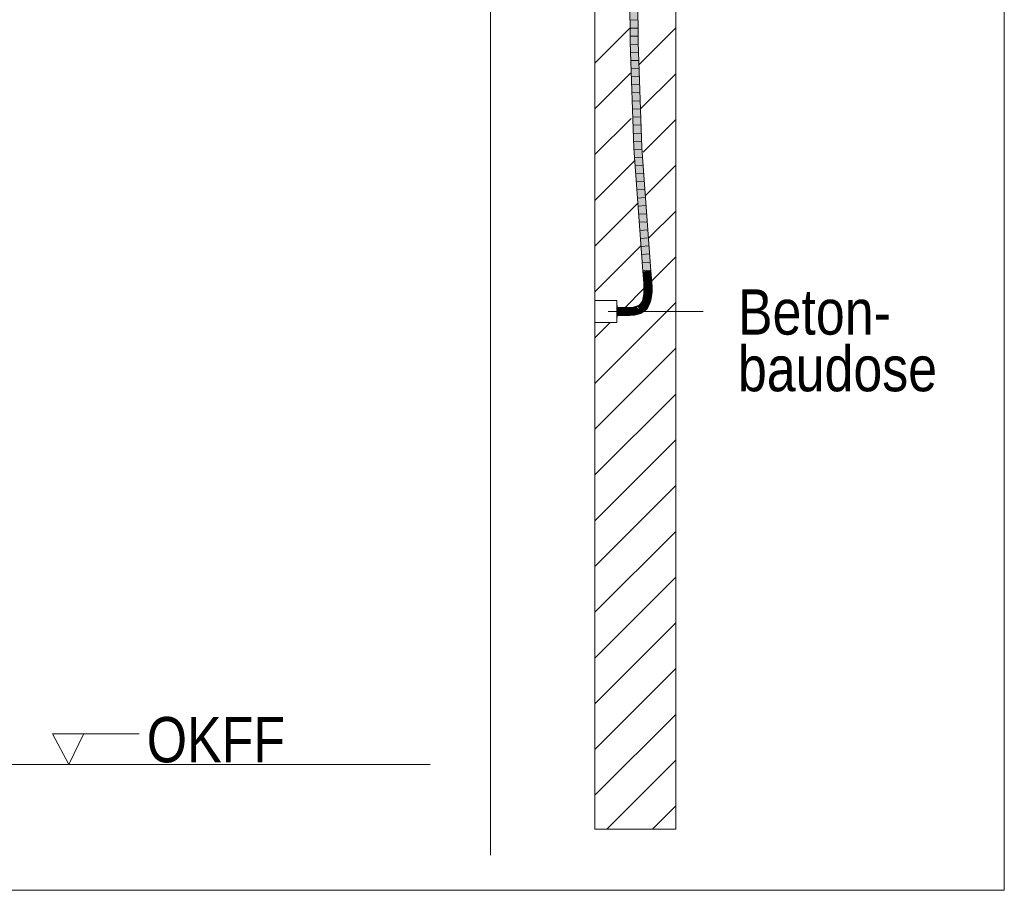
# Model space of a CAD drawing. Extents: x -620 to 300, y 62 to 1162.
# Tile 117 of 256: x 225 to 256, y 722 to 749. Entities that reach past the tile are written whole.
import ezdxf
from ezdxf.lldxf.tags import DXFTag

# ---------------------------------------------------------------- set-up
doc = ezdxf.new("R2010")
doc.units = 0
doc.layers.get('0').update_dxf_attribs({"lineweight": 13})
for name, color, linetype, lineweight, true_color in [('E_Betonbaudose', 1, 'Continuous', 13, 0xff0000), ('E_Detail_Beschriftung', 7, 'Continuous', 13, 0x009900), ('E_Detail_Wandschraffur', 7, 'Continuous', 5, 0xc0c0c0), ('E_Leerrohr 25-A06G955E8I', 7, 'Continuous', 9, 0xff8000), ('E_Leerrohr 25-Shading', 7, 'Continuous', 9, 0xff8000)]:
    doc.layers.add(name, color=color, linetype=linetype, lineweight=lineweight, true_color=true_color)
doc.layers.add('E_Detail_Linie_Text_Bem', color=7, linetype='Continuous', lineweight=13)
doc.styles.get("Standard").update_dxf_attribs({"font": 'ARIALN.TTF'})
tags = doc.linetypes.add('fein_strichliert', pattern=[4, 1, -2, 1]).pattern_tags.tags
tags[8:9] = [DXFTag(74, 4), DXFTag(75, 0), DXFTag(340, '0'), DXFTag(46, 0.0), DXFTag(50, 0.0), DXFTag(44, 0.0), DXFTag(45, 0.0)]
tags[6:7] = [DXFTag(74, 4), DXFTag(75, 0), DXFTag(340, '0'), DXFTag(46, 0.0), DXFTag(50, 0.0), DXFTag(44, 0.0), DXFTag(45, 0.0)]
tags[4:5] = [DXFTag(74, 4), DXFTag(75, 0), DXFTag(340, '0'), DXFTag(46, 0.0), DXFTag(50, 0.0), DXFTag(44, 0.0), DXFTag(45, 0.0)]
tags = doc.linetypes.add('fein_strichliert-A06G955H8I', pattern=[4, 1, -2, 1]).pattern_tags.tags
tags[8:9] = [DXFTag(74, 4), DXFTag(75, 0), DXFTag(340, '0'), DXFTag(46, 0.0), DXFTag(50, 0.0), DXFTag(44, 0.0), DXFTag(45, 0.0)]
tags[6:7] = [DXFTag(74, 4), DXFTag(75, 0), DXFTag(340, '0'), DXFTag(46, 0.0), DXFTag(50, 0.0), DXFTag(44, 0.0), DXFTag(45, 0.0)]
tags[4:5] = [DXFTag(74, 4), DXFTag(75, 0), DXFTag(340, '0'), DXFTag(46, 0.0), DXFTag(50, 0.0), DXFTag(44, 0.0), DXFTag(45, 0.0)]
tags = doc.linetypes.add('STRICHPUNKT2-A06G955F8I', pattern=[12.7, 6.35, -3.175, 0, -3.175]).pattern_tags.tags
tags[10:11] = [DXFTag(74, 4), DXFTag(75, 0), DXFTag(340, '0'), DXFTag(46, 0.0), DXFTag(50, 0.0), DXFTag(44, 0.0), DXFTag(45, 0.0)]
tags[8:9] = [DXFTag(74, 4), DXFTag(75, 0), DXFTag(340, '0'), DXFTag(46, 0.0), DXFTag(50, 0.0), DXFTag(44, 0.0), DXFTag(45, 0.0)]
tags[6:7] = [DXFTag(74, 4), DXFTag(75, 0), DXFTag(340, '0'), DXFTag(46, 0.0), DXFTag(50, 0.0), DXFTag(44, 0.0), DXFTag(45, 0.0)]
tags[4:5] = [DXFTag(74, 4), DXFTag(75, 0), DXFTag(340, '0'), DXFTag(46, 0.0), DXFTag(50, 0.0), DXFTag(44, 0.0), DXFTag(45, 0.0)]

# ---------------------------------------------------------------- blocks, each defined once
blk = doc.blocks.new('Shading-A06G94UZ8I', base_point=(176.137, 828.711))
at = {"layer": 'E_Leerrohr 25-Shading', "color": 43, "true_color": 0xd7ab7f}
for points in [[(244.178, 750.329), (244.184, 748.182), (244.213, 750.615), (244.221, 748.183)], [(244.391, 750.406), (244.398, 748.187), (244.429, 750.034), (244.434, 748.187)], [(244.3, 744.903), (244.337, 744.905), (244.184, 748.182), (244.221, 748.183)], [(244.513, 744.915), (244.55, 744.917), (244.398, 748.187), (244.434, 748.187)], [(244.581, 741.1), (244.617, 741.103), (244.3, 744.903), (244.337, 744.905)], [(244.794, 741.116), (244.83, 741.119), (244.513, 744.915), (244.55, 744.917)], [(244.602, 740.854), (244.639, 740.857), (244.581, 741.1), (244.617, 741.103)], [(244.815, 740.871), (244.852, 740.874), (244.794, 741.116), (244.83, 741.119)], [(244.61, 740.736), (244.647, 740.738), (244.602, 740.854), (244.639, 740.857)], [(244.646, 740.738), (244.61, 740.736), (244.649, 740.662), (244.613, 740.66)], [(244.65, 740.623), (244.651, 740.623), (244.646, 740.738), (244.647, 740.738)], [(244.823, 740.748), (244.86, 740.75), (244.815, 740.871), (244.852, 740.874)], [(244.823, 740.748), (244.826, 740.673), (244.86, 740.75), (244.863, 740.675)], [(244.64, 740.412), (244.61, 740.414), (244.63, 740.349), (244.603, 740.352)], [(244.646, 740.479), (244.614, 740.48), (244.64, 740.412), (244.61, 740.414)], [(244.613, 740.66), (244.615, 740.622), (244.649, 740.662), (244.65, 740.623)], [(244.649, 740.55), (244.615, 740.55), (244.646, 740.479), (244.614, 740.48)], [(244.65, 740.623), (244.615, 740.622), (244.649, 740.55), (244.615, 740.55)], [(244.642, 740.412), (244.64, 740.412), (244.632, 740.348), (244.63, 740.349)], [(244.642, 740.412), (244.632, 740.348), (244.645, 740.411), (244.636, 740.348)], [(244.645, 740.411), (244.636, 740.348), (244.646, 740.411), (244.639, 740.348)], [(244.639, 740.348), (244.639, 740.347), (244.646, 740.411)], [(244.648, 740.479), (244.646, 740.479), (244.642, 740.412), (244.64, 740.412)], [(244.648, 740.479), (244.642, 740.412), (244.65, 740.479), (244.645, 740.411)], [(244.651, 740.55), (244.649, 740.55), (244.648, 740.479), (244.646, 740.479)], [(244.648, 740.479), (244.65, 740.479), (244.651, 740.55), (244.652, 740.549)], [(244.651, 740.623), (244.65, 740.623), (244.651, 740.55), (244.649, 740.55)], [(244.822, 740.396), (244.859, 740.393), (244.827, 740.471), (244.864, 740.47)], [(244.826, 740.673), (244.828, 740.628), (244.863, 740.675), (244.865, 740.629)], [(244.827, 740.471), (244.864, 740.47), (244.829, 740.548), (244.865, 740.548)], [(244.829, 740.548), (244.865, 740.548), (244.828, 740.628), (244.865, 740.629)], [(244.534, 740.117), (244.527, 740.122), (244.507, 740.091), (244.505, 740.093)], [(244.536, 740.116), (244.534, 740.117), (244.509, 740.089), (244.507, 740.091)], [(244.536, 740.116), (244.509, 740.089), (244.541, 740.112), (244.514, 740.084)], [(244.541, 740.112), (244.514, 740.084), (244.546, 740.109), (244.518, 740.08)], [(244.546, 740.109), (244.518, 740.08), (244.549, 740.107), (244.521, 740.078)], [(244.549, 740.107), (244.521, 740.078), (244.551, 740.106), (244.523, 740.076)], [(244.559, 740.151), (244.548, 740.156), (244.534, 740.117), (244.527, 740.122)], [(244.561, 740.149), (244.559, 740.151), (244.536, 740.116), (244.534, 740.117)], [(244.561, 740.149), (244.536, 740.116), (244.567, 740.146), (244.541, 740.112)], [(244.567, 740.146), (244.541, 740.112), (244.571, 740.144), (244.546, 740.109)], [(244.571, 740.144), (244.546, 740.109), (244.574, 740.143), (244.549, 740.107)], [(244.581, 740.191), (244.566, 740.197), (244.559, 740.151), (244.548, 740.156)], [(244.574, 740.143), (244.549, 740.107), (244.576, 740.142), (244.551, 740.106)], [(244.576, 740.142), (244.551, 740.106), (244.578, 740.141), (244.553, 740.104)], [(244.578, 740.141), (244.553, 740.104), (244.579, 740.14), (244.555, 740.103)], [(244.579, 740.14), (244.555, 740.103), (244.58, 740.14), (244.557, 740.102)], [(244.557, 740.102), (244.558, 740.101), (244.58, 740.14)], [(244.584, 740.19), (244.581, 740.191), (244.561, 740.149), (244.559, 740.151)], [(244.584, 740.19), (244.561, 740.149), (244.589, 740.188), (244.567, 740.146)], [(244.601, 740.237), (244.581, 740.243), (244.581, 740.191), (244.566, 740.197)], [(244.589, 740.188), (244.567, 740.146), (244.594, 740.186), (244.571, 740.144)], [(244.594, 740.186), (244.571, 740.144), (244.596, 740.185), (244.574, 740.143)], [(244.596, 740.185), (244.574, 740.143), (244.598, 740.185), (244.576, 740.142)], [(244.598, 740.185), (244.576, 740.142), (244.599, 740.184), (244.578, 740.141)], [(244.599, 740.184), (244.578, 740.141), (244.6, 740.184), (244.579, 740.14)], [(244.579, 740.14), (244.58, 740.14), (244.6, 740.184)], [(244.617, 740.29), (244.593, 740.295), (244.601, 740.237), (244.581, 740.243)], [(244.603, 740.237), (244.601, 740.237), (244.584, 740.19), (244.581, 740.191)], [(244.603, 740.237), (244.584, 740.19), (244.608, 740.235), (244.589, 740.188)], [(244.608, 740.235), (244.589, 740.188), (244.612, 740.234), (244.594, 740.186)], [(244.63, 740.349), (244.603, 740.352), (244.617, 740.29), (244.593, 740.295)], [(244.612, 740.234), (244.594, 740.186), (244.614, 740.234), (244.596, 740.185)], [(244.614, 740.234), (244.596, 740.185), (244.615, 740.233), (244.598, 740.185)], [(244.615, 740.233), (244.598, 740.185), (244.616, 740.233), (244.599, 740.184)], [(244.599, 740.184), (244.6, 740.184), (244.616, 740.233)], [(244.62, 740.29), (244.617, 740.29), (244.603, 740.237), (244.601, 740.237)], [(244.62, 740.29), (244.603, 740.237), (244.624, 740.289), (244.608, 740.235)], [(244.624, 740.289), (244.608, 740.235), (244.627, 740.288), (244.612, 740.234)], [(244.627, 740.288), (244.612, 740.234), (244.629, 740.288), (244.614, 740.234)], [(244.629, 740.288), (244.614, 740.234), (244.629, 740.288), (244.615, 740.233)], [(244.615, 740.233), (244.616, 740.233), (244.629, 740.288)], [(244.632, 740.348), (244.63, 740.349), (244.62, 740.29), (244.617, 740.29)], [(244.632, 740.348), (244.62, 740.29), (244.636, 740.348), (244.624, 740.289)], [(244.636, 740.348), (244.624, 740.289), (244.639, 740.348), (244.627, 740.288)], [(244.639, 740.348), (244.627, 740.288), (244.639, 740.347), (244.629, 740.288)], [(244.629, 740.288), (244.629, 740.288), (244.639, 740.347)], [(244.765, 740.12), (244.738, 740.059), (244.774, 740.051), (244.768, 740.044)], [(244.765, 740.12), (244.799, 740.107), (244.786, 740.185), (244.821, 740.175)], [(244.765, 740.12), (244.774, 740.051), (244.799, 740.107)], [(244.786, 740.185), (244.821, 740.175), (244.803, 740.253), (244.838, 740.245)], [(244.803, 740.253), (244.838, 740.245), (244.814, 740.323), (244.851, 740.318)], [(244.814, 740.323), (244.851, 740.318), (244.822, 740.396), (244.859, 740.393)], [(243.914, 739.985), (243.786, 739.986), (243.913, 739.974), (243.786, 739.985)], [(243.786, 739.985), (243.786, 739.949), (243.913, 739.974), (243.913, 739.948)], [(244.043, 739.983), (243.914, 739.985), (244.043, 739.981), (243.913, 739.984)], [(243.981, 739.969), (243.942, 739.983), (243.913, 739.974), (243.913, 739.984)], [(244.043, 739.947), (243.981, 739.969), (243.913, 739.948), (243.913, 739.974)], [(244.043, 739.981), (243.942, 739.983), (244.043, 739.973)], [(244.043, 739.973), (243.942, 739.983), (244.043, 739.964), (243.981, 739.969)], [(243.981, 739.969), (244.043, 739.947), (244.043, 739.964)], [(244.156, 739.986), (244.043, 739.983), (244.043, 739.981)], [(244.111, 739.968), (244.168, 739.986), (244.043, 739.981), (244.156, 739.986)], [(244.111, 739.968), (244.043, 739.981), (244.043, 739.973)], [(244.043, 739.973), (244.043, 739.964), (244.111, 739.968), (244.091, 739.962)], [(244.091, 739.962), (244.043, 739.964), (244.067, 739.954), (244.043, 739.954)], [(244.067, 739.954), (244.043, 739.947), (244.169, 739.953), (244.17, 739.95)], [(244.043, 739.954), (244.043, 739.947), (244.067, 739.954)], [(244.091, 739.962), (244.067, 739.954), (244.169, 739.959), (244.169, 739.953)], [(244.169, 739.959), (244.169, 739.965), (244.091, 739.962), (244.111, 739.968)], [(244.169, 739.965), (244.168, 739.986), (244.111, 739.968)], [(244.282, 739.997), (244.168, 739.986), (244.286, 739.967), (244.169, 739.965)], [(244.286, 739.967), (244.169, 739.965), (244.287, 739.964), (244.169, 739.959)], [(244.287, 739.964), (244.169, 739.959), (244.287, 739.961), (244.169, 739.953)], [(244.169, 739.953), (244.17, 739.95), (244.287, 739.961)], [(244.309, 739.971), (244.384, 740.019), (244.286, 739.967), (244.282, 739.997)], [(244.302, 739.966), (244.309, 739.971), (244.287, 739.964), (244.286, 739.967)], [(244.287, 739.961), (244.296, 739.963), (244.287, 739.964), (244.302, 739.966)], [(244.287, 739.964), (244.287, 739.961), (244.287, 739.961)], [(244.361, 739.987), (244.296, 739.963), (244.391, 739.99), (244.393, 739.984)], [(244.302, 739.966), (244.296, 739.963), (244.311, 739.968)], [(244.325, 739.973), (244.309, 739.971), (244.311, 739.968), (244.302, 739.966)], [(244.389, 739.998), (244.384, 740.019), (244.325, 739.973), (244.309, 739.971)], [(244.438, 739.813), (244.314, 739.786), (244.44, 739.805), (244.318, 739.759)], [(244.318, 739.759), (244.319, 739.75), (244.44, 739.805), (244.447, 739.777)], [(244.389, 739.998), (244.361, 739.987), (244.391, 739.99)], [(244.418, 740.032), (244.384, 740.019), (244.423, 740.02), (244.389, 739.998)], [(244.425, 740), (244.403, 740.007), (244.391, 739.99), (244.389, 739.998)], [(244.43, 739.999), (244.425, 740), (244.392, 739.987), (244.391, 739.99)], [(244.393, 739.984), (244.432, 739.998), (244.392, 739.987), (244.43, 739.999)], [(244.423, 740.02), (244.403, 740.007), (244.427, 740.011)], [(244.427, 740.011), (244.403, 740.007), (244.431, 740.001), (244.425, 740)], [(244.45, 740.048), (244.418, 740.032), (244.451, 740.046), (244.423, 740.02)], [(244.457, 740.035), (244.423, 740.02), (244.459, 740.032)], [(244.459, 740.032), (244.423, 740.02), (244.461, 740.028), (244.439, 740.021)], [(244.439, 740.021), (244.423, 740.02), (244.424, 740.016)], [(244.427, 740.011), (244.465, 740.023), (244.424, 740.016), (244.439, 740.021)], [(244.431, 740.001), (244.425, 740), (244.432, 739.999), (244.43, 739.999)], [(244.465, 740.023), (244.427, 740.011), (244.468, 740.017), (244.431, 740.001)], [(244.436, 740.032), (244.43, 740.026), (244.455, 740.038), (244.457, 740.035)], [(244.43, 739.999), (244.432, 739.998), (244.432, 739.999)], [(244.468, 740.017), (244.431, 740.001), (244.468, 740.016), (244.432, 739.999)], [(244.432, 739.999), (244.432, 739.998), (244.468, 740.016)], [(244.455, 740.038), (244.454, 740.041), (244.436, 740.032), (244.442, 740.037)], [(244.47, 739.824), (244.438, 739.813), (244.44, 739.805)], [(244.439, 740.021), (244.465, 740.023), (244.461, 740.028)], [(244.502, 739.835), (244.47, 739.824), (244.447, 739.777), (244.44, 739.805)], [(244.454, 740.041), (244.451, 740.046), (244.442, 740.037)], [(244.502, 739.835), (244.447, 739.777), (244.516, 739.802)], [(244.455, 740.051), (244.45, 740.048), (244.451, 740.046)], [(244.452, 740.047), (244.451, 740.046), (244.476, 740.052), (244.455, 740.042)], [(244.455, 740.042), (244.451, 740.046), (244.454, 740.041)], [(244.478, 740.06), (244.479, 740.068), (244.452, 740.047), (244.455, 740.051)], [(244.452, 740.047), (244.476, 740.052), (244.478, 740.06)], [(244.454, 740.041), (244.455, 740.038), (244.455, 740.042), (244.457, 740.039)], [(244.476, 740.052), (244.455, 740.042), (244.475, 740.048), (244.457, 740.039)], [(244.457, 740.039), (244.455, 740.038), (244.46, 740.036), (244.457, 740.035)], [(244.475, 740.048), (244.457, 740.039), (244.474, 740.044), (244.46, 740.036)], [(244.46, 740.036), (244.457, 740.035), (244.463, 740.034), (244.459, 740.032)], [(244.463, 740.034), (244.459, 740.032), (244.465, 740.031), (244.461, 740.028)], [(244.474, 740.044), (244.46, 740.036), (244.473, 740.039), (244.463, 740.034)], [(244.461, 740.028), (244.465, 740.023), (244.465, 740.031), (244.47, 740.025)], [(244.473, 740.039), (244.463, 740.034), (244.472, 740.034), (244.465, 740.031)], [(244.472, 740.034), (244.465, 740.031), (244.471, 740.03), (244.468, 740.028)], [(244.465, 740.023), (244.468, 740.017), (244.47, 740.025), (244.469, 740.018)], [(244.468, 740.016), (244.503, 740.04), (244.469, 740.018)], [(244.468, 740.028), (244.47, 740.025), (244.471, 740.03)], [(244.468, 740.017), (244.468, 740.016), (244.469, 740.018)], [(244.503, 740.04), (244.502, 740.041), (244.469, 740.018), (244.47, 740.025)], [(244.471, 740.03), (244.47, 740.025), (244.499, 740.045), (244.502, 740.041)], [(244.497, 740.047), (244.472, 740.034), (244.499, 740.045), (244.471, 740.03)], [(244.494, 740.05), (244.473, 740.039), (244.497, 740.047), (244.472, 740.034)], [(244.492, 740.053), (244.474, 740.044), (244.494, 740.05), (244.473, 740.039)], [(244.49, 740.055), (244.475, 740.048), (244.492, 740.053), (244.474, 740.044)], [(244.488, 740.058), (244.476, 740.052), (244.49, 740.055), (244.475, 740.048)], [(244.478, 740.06), (244.476, 740.052), (244.484, 740.063), (244.488, 740.058)], [(244.484, 740.063), (244.479, 740.068), (244.478, 740.06)], [(244.479, 740.068), (244.505, 740.087), (244.48, 740.068)], [(244.479, 740.068), (244.485, 740.064), (244.505, 740.087), (244.506, 740.078)], [(244.485, 740.064), (244.479, 740.068), (244.484, 740.063)], [(244.48, 740.068), (244.505, 740.087), (244.493, 740.081), (244.505, 740.09)], [(244.484, 740.063), (244.488, 740.058), (244.485, 740.064), (244.49, 740.06)], [(244.506, 740.078), (244.485, 740.064), (244.506, 740.071), (244.49, 740.06)], [(244.49, 740.06), (244.488, 740.058), (244.493, 740.057), (244.49, 740.055)], [(244.506, 740.071), (244.49, 740.06), (244.506, 740.068), (244.493, 740.057)], [(244.493, 740.057), (244.49, 740.055), (244.495, 740.055), (244.492, 740.053)], [(244.495, 740.055), (244.492, 740.053), (244.498, 740.053), (244.494, 740.05)], [(244.505, 740.09), (244.505, 740.093), (244.493, 740.081)], [(244.506, 740.068), (244.493, 740.057), (244.507, 740.064), (244.495, 740.055)], [(244.498, 740.053), (244.494, 740.05), (244.501, 740.051), (244.497, 740.047)], [(244.507, 740.064), (244.495, 740.055), (244.507, 740.06), (244.498, 740.053)], [(244.501, 740.051), (244.497, 740.047), (244.503, 740.049), (244.499, 740.045)], [(244.507, 740.06), (244.498, 740.053), (244.507, 740.056), (244.501, 740.051)], [(244.503, 740.049), (244.499, 740.045), (244.506, 740.047), (244.501, 740.043)], [(244.507, 740.056), (244.501, 740.051), (244.507, 740.052), (244.503, 740.049)], [(244.501, 740.043), (244.502, 740.041), (244.506, 740.047), (244.508, 740.045)], [(244.502, 740.041), (244.503, 740.04), (244.508, 740.045)], [(244.502, 739.835), (244.516, 739.802), (244.559, 739.864), (244.578, 739.833)], [(244.507, 740.052), (244.503, 740.049), (244.508, 740.049), (244.506, 740.047)], [(244.507, 740.091), (244.505, 740.093), (244.505, 740.09)], [(244.505, 740.087), (244.509, 740.089), (244.505, 740.09), (244.507, 740.091)], [(244.514, 740.084), (244.509, 740.089), (244.506, 740.078), (244.505, 740.087)], [(244.506, 740.078), (244.506, 740.071), (244.514, 740.084), (244.518, 740.08)], [(244.518, 740.08), (244.506, 740.071), (244.521, 740.078), (244.506, 740.068)], [(244.521, 740.078), (244.506, 740.068), (244.523, 740.076), (244.507, 740.064)], [(244.506, 740.047), (244.508, 740.045), (244.508, 740.049)], [(244.523, 740.076), (244.507, 740.064), (244.525, 740.074), (244.507, 740.06)], [(244.525, 740.074), (244.507, 740.06), (244.528, 740.072), (244.507, 740.056)], [(244.528, 740.072), (244.507, 740.056), (244.53, 740.07), (244.507, 740.052)], [(244.53, 740.07), (244.507, 740.052), (244.531, 740.069), (244.508, 740.049)], [(244.508, 740.049), (244.508, 740.045), (244.531, 740.069), (244.532, 740.068)], [(244.551, 740.106), (244.523, 740.076), (244.553, 740.104), (244.525, 740.074)], [(244.553, 740.104), (244.525, 740.074), (244.555, 740.103), (244.528, 740.072)], [(244.555, 740.103), (244.528, 740.072), (244.557, 740.102), (244.53, 740.07)], [(244.557, 740.102), (244.53, 740.07), (244.558, 740.101), (244.531, 740.069)], [(244.531, 740.069), (244.532, 740.068), (244.558, 740.101)], [(244.607, 739.898), (244.559, 739.864), (244.638, 739.875), (244.578, 739.833)], [(244.615, 739.903), (244.607, 739.898), (244.616, 739.902)], [(244.607, 739.898), (244.638, 739.875), (244.616, 739.902)], [(244.663, 739.949), (244.615, 739.903), (244.675, 739.938), (244.616, 739.902)], [(244.616, 739.902), (244.638, 739.875), (244.675, 739.938), (244.69, 739.925)], [(244.73, 739.98), (244.673, 739.963), (244.675, 739.938), (244.663, 739.949)], [(244.699, 739.995), (244.673, 739.963), (244.683, 739.97)], [(244.715, 739.994), (244.673, 739.963), (244.733, 739.982), (244.73, 739.98)], [(244.734, 739.981), (244.73, 739.98), (244.69, 739.925), (244.675, 739.938)], [(244.683, 739.97), (244.688, 739.974), (244.704, 740.002), (244.705, 740.001)], [(244.683, 739.97), (244.704, 740.002), (244.699, 739.995)], [(244.696, 739.987), (244.688, 739.974), (244.694, 739.978)], [(244.708, 739.999), (244.705, 740.001), (244.694, 739.978), (244.696, 739.987)], [(244.708, 739.999), (244.694, 739.978), (244.705, 739.987)], [(244.712, 740.016), (244.704, 740.002), (244.705, 740.001)], [(244.705, 740.001), (244.71, 740.004), (244.712, 740.016)], [(244.71, 740.004), (244.705, 740.001), (244.708, 739.999)], [(244.715, 739.994), (244.708, 739.999), (244.705, 739.987)], [(244.715, 739.994), (244.768, 740.044), (244.708, 739.999), (244.71, 740.004)], [(244.71, 740.004), (244.768, 740.044), (244.712, 740.016), (244.738, 740.059)], [(244.71, 740.004), (244.712, 740.016), (244.712, 740.016)], [(244.768, 740.044), (244.715, 739.994), (244.737, 739.986), (244.733, 739.982)], [(244.73, 739.98), (244.734, 739.981), (244.733, 739.982)], [(244.733, 739.982), (244.734, 739.981), (244.737, 739.986)], [(244.768, 740.044), (244.737, 739.986), (244.77, 740.042)], [(244.768, 740.044), (244.77, 740.042), (244.774, 740.051)], [(243.786, 739.773), (243.786, 739.736), (243.911, 739.771), (243.911, 739.735)], [(243.911, 739.771), (243.911, 739.735), (244.044, 739.77), (244.045, 739.733)], [(244.044, 739.77), (244.045, 739.733), (244.18, 739.773), (244.182, 739.737)], [(244.314, 739.786), (244.18, 739.773), (244.318, 739.759), (244.182, 739.737)], [(244.182, 739.737), (244.182, 739.737), (244.318, 739.759), (244.319, 739.75)]]:
    blk.add_solid(points, dxfattribs=at)
at = {"layer": 'E_Leerrohr 25-Shading', "color": 31, "true_color": 0xfabd7f}
for points in [[(244.213, 750.615), (244.221, 748.183), (244.302, 750.647), (244.309, 748.185)], [(244.302, 750.647), (244.309, 748.185), (244.391, 750.406), (244.398, 748.187)], [(244.337, 744.905), (244.425, 744.91), (244.221, 748.183), (244.309, 748.185)], [(244.309, 748.185), (244.39, 745.908), (244.398, 748.187)], [(244.39, 745.908), (244.425, 744.91), (244.398, 748.187), (244.513, 744.915)], [(244.617, 741.103), (244.705, 741.109), (244.337, 744.905), (244.425, 744.91)], [(244.425, 744.91), (244.565, 743.012), (244.513, 744.915)], [(244.565, 743.012), (244.705, 741.109), (244.513, 744.915), (244.794, 741.116)], [(244.639, 740.857), (244.727, 740.864), (244.617, 741.103), (244.705, 741.109)], [(244.705, 741.109), (244.727, 740.864), (244.794, 741.116), (244.811, 740.87)], [(244.811, 740.87), (244.815, 740.871), (244.794, 741.116)], [(244.647, 740.738), (244.735, 740.743), (244.639, 740.857), (244.727, 740.864)], [(244.651, 740.623), (244.74, 740.625), (244.647, 740.738), (244.735, 740.743)], [(244.727, 740.864), (244.735, 740.743), (244.811, 740.87), (244.82, 740.747)], [(244.735, 740.743), (244.74, 740.625), (244.736, 740.743), (244.744, 740.625)], [(244.736, 740.743), (244.826, 740.673), (244.82, 740.747)], [(244.736, 740.743), (244.744, 740.625), (244.826, 740.673), (244.828, 740.628)], [(244.82, 740.747), (244.823, 740.748), (244.811, 740.87), (244.815, 740.871)], [(244.826, 740.673), (244.823, 740.748), (244.82, 740.747)], [(244.639, 740.347), (244.727, 740.335), (244.646, 740.411), (244.734, 740.404)], [(244.646, 740.411), (244.734, 740.404), (244.65, 740.479), (244.739, 740.475)], [(244.65, 740.479), (244.739, 740.475), (244.652, 740.549), (244.74, 740.549)], [(244.652, 740.549), (244.74, 740.549), (244.651, 740.623), (244.74, 740.625)], [(244.74, 740.475), (244.739, 740.475), (244.738, 740.403), (244.734, 740.404)], [(244.745, 740.475), (244.74, 740.475), (244.746, 740.403), (244.738, 740.403)], [(244.74, 740.549), (244.739, 740.475), (244.744, 740.549), (244.745, 740.475)], [(244.74, 740.625), (244.744, 740.549), (244.744, 740.625), (244.747, 740.549)], [(244.74, 740.625), (244.74, 740.549), (244.74, 740.625), (244.744, 740.549)], [(244.747, 740.549), (244.829, 740.548), (244.744, 740.625), (244.828, 740.628)], [(244.744, 740.549), (244.745, 740.475), (244.747, 740.549), (244.75, 740.475)], [(244.745, 740.475), (244.746, 740.403), (244.75, 740.475), (244.751, 740.402)], [(244.75, 740.475), (244.827, 740.471), (244.747, 740.549), (244.829, 740.548)], [(244.751, 740.402), (244.822, 740.396), (244.75, 740.475), (244.827, 740.471)], [(244.604, 740.102), (244.58, 740.14), (244.578, 740.087), (244.558, 740.101)], [(244.58, 740.14), (244.659, 740.099), (244.6, 740.184), (244.682, 740.152)], [(244.627, 740.116), (244.58, 740.14), (244.604, 740.102)], [(244.6, 740.184), (244.682, 740.152), (244.616, 740.233), (244.701, 740.209)], [(244.655, 740.092), (244.659, 740.099), (244.604, 740.102), (244.627, 740.116)], [(244.616, 740.233), (244.701, 740.209), (244.629, 740.288), (244.716, 740.27)], [(244.629, 740.288), (244.716, 740.27), (244.639, 740.347), (244.727, 740.335)], [(244.694, 740.148), (244.682, 740.152), (244.678, 740.089), (244.659, 740.099)], [(244.685, 740.086), (244.7, 740.145), (244.678, 740.089), (244.694, 740.148)], [(244.703, 740.209), (244.701, 740.209), (244.689, 740.15), (244.682, 740.152)], [(244.699, 740.079), (244.712, 740.141), (244.685, 740.086), (244.7, 740.145)], [(244.694, 740.148), (244.707, 740.208), (244.689, 740.15), (244.703, 740.209)], [(244.7, 740.145), (244.711, 740.206), (244.694, 740.148), (244.707, 740.208)], [(244.728, 740.134), (244.712, 740.141), (244.717, 740.07), (244.699, 740.079)], [(244.712, 740.141), (244.722, 740.203), (244.7, 740.145), (244.711, 740.206)], [(244.716, 740.27), (244.701, 740.209), (244.703, 740.209)], [(244.707, 740.208), (244.718, 740.27), (244.703, 740.209), (244.716, 740.27)], [(244.711, 740.206), (244.721, 740.269), (244.707, 740.208), (244.718, 740.27)], [(244.722, 740.203), (244.729, 740.268), (244.711, 740.206), (244.721, 740.269)], [(244.736, 740.199), (244.722, 740.203), (244.728, 740.134), (244.712, 740.141)], [(244.727, 740.335), (244.716, 740.27), (244.718, 740.27)], [(244.728, 740.134), (244.717, 740.07), (244.735, 740.132), (244.724, 740.066)], [(244.721, 740.269), (244.728, 740.335), (244.718, 740.27), (244.727, 740.335)], [(244.729, 740.268), (244.735, 740.334), (244.721, 740.269), (244.728, 740.335)], [(244.742, 740.265), (244.729, 740.268), (244.736, 740.199), (244.722, 740.203)], [(244.724, 740.066), (244.738, 740.059), (244.735, 740.132), (244.765, 740.12)], [(244.734, 740.404), (244.727, 740.335), (244.728, 740.335)], [(244.735, 740.334), (244.738, 740.403), (244.728, 740.335), (244.734, 740.404)], [(244.736, 740.199), (244.728, 740.134), (244.742, 740.197), (244.735, 740.132)], [(244.745, 740.333), (244.735, 740.334), (244.742, 740.265), (244.729, 740.268)], [(244.746, 740.403), (244.738, 740.403), (244.745, 740.333), (244.735, 740.334)], [(244.735, 740.132), (244.765, 740.12), (244.742, 740.197), (244.786, 740.185)], [(244.742, 740.265), (244.736, 740.199), (244.747, 740.264), (244.742, 740.197)], [(244.745, 740.333), (244.742, 740.265), (244.75, 740.332), (244.747, 740.264)], [(244.742, 740.197), (244.786, 740.185), (244.747, 740.264), (244.803, 740.253)], [(244.746, 740.403), (244.745, 740.333), (244.751, 740.402), (244.75, 740.332)], [(244.747, 740.264), (244.803, 740.253), (244.75, 740.332), (244.814, 740.323)], [(244.75, 740.332), (244.814, 740.323), (244.751, 740.402), (244.822, 740.396)], [(243.786, 739.949), (243.786, 739.861), (243.913, 739.948), (243.912, 739.86)], [(243.786, 739.861), (243.786, 739.773), (243.912, 739.86), (243.911, 739.771)], [(243.912, 739.86), (243.911, 739.771), (244.044, 739.858), (244.044, 739.77)], [(244.044, 739.863), (244.043, 739.947), (243.912, 739.862), (243.913, 739.948)], [(244.044, 739.86), (244.044, 739.863), (243.912, 739.861), (243.912, 739.862)], [(243.912, 739.861), (243.912, 739.86), (244.044, 739.86), (244.044, 739.858)], [(244.169, 739.944), (244.17, 739.95), (244.043, 739.946), (244.043, 739.947)], [(244.044, 739.863), (244.154, 739.861), (244.043, 739.946), (244.169, 739.944)], [(244.154, 739.861), (244.044, 739.863), (244.044, 739.86)], [(244.044, 739.86), (244.044, 739.858), (244.154, 739.861)], [(244.044, 739.858), (244.044, 739.77), (244.175, 739.861), (244.18, 739.773)], [(244.175, 739.861), (244.17, 739.944), (244.154, 739.861), (244.169, 739.944)], [(244.17, 739.944), (244.17, 739.95), (244.169, 739.944)], [(244.289, 739.951), (244.287, 739.961), (244.17, 739.95)], [(244.29, 739.94), (244.289, 739.951), (244.17, 739.944), (244.17, 739.95)], [(244.17, 739.944), (244.175, 739.861), (244.29, 739.94), (244.3, 739.873)], [(244.3, 739.873), (244.175, 739.861), (244.304, 739.852), (244.175, 739.861)], [(244.175, 739.861), (244.18, 739.773), (244.304, 739.852), (244.314, 739.786)], [(244.343, 739.937), (244.296, 739.963), (244.29, 739.94), (244.287, 739.961)], [(244.415, 739.898), (244.343, 739.937), (244.3, 739.873), (244.29, 739.94)], [(244.393, 739.984), (244.296, 739.963), (244.402, 739.947)], [(244.402, 739.947), (244.296, 739.963), (244.406, 739.934), (244.343, 739.937)], [(244.422, 739.872), (244.415, 739.898), (244.302, 739.865), (244.3, 739.873)], [(244.432, 739.833), (244.422, 739.872), (244.304, 739.852), (244.302, 739.865)], [(244.304, 739.852), (244.314, 739.786), (244.432, 739.833), (244.438, 739.813)], [(244.343, 739.937), (244.415, 739.898), (244.406, 739.934)], [(244.435, 739.992), (244.432, 739.998), (244.393, 739.984)], [(244.46, 739.933), (244.393, 739.984), (244.402, 739.947)], [(244.402, 739.947), (244.415, 739.898), (244.46, 739.933), (244.467, 739.917)], [(244.467, 739.917), (244.415, 739.898), (244.416, 739.895)], [(244.422, 739.872), (244.468, 739.877), (244.416, 739.895), (244.467, 739.917)], [(244.47, 739.824), (244.468, 739.877), (244.432, 739.833), (244.422, 739.872)], [(244.469, 740.011), (244.468, 740.016), (244.432, 739.998)], [(244.435, 739.992), (244.472, 739.998), (244.432, 739.998), (244.469, 740.011)], [(244.432, 739.833), (244.438, 739.813), (244.47, 739.824)], [(244.485, 739.926), (244.472, 739.998), (244.46, 739.933), (244.435, 739.992)], [(244.46, 739.933), (244.467, 739.917), (244.485, 739.926)], [(244.534, 739.885), (244.485, 739.926), (244.483, 739.878), (244.467, 739.917)], [(244.483, 739.878), (244.467, 739.917), (244.468, 739.877)], [(244.503, 740.04), (244.468, 740.016), (244.531, 740.006), (244.479, 739.999)], [(244.479, 739.999), (244.468, 740.016), (244.472, 739.998)], [(244.502, 739.835), (244.483, 739.878), (244.47, 739.824), (244.468, 739.877)], [(244.514, 739.94), (244.479, 739.999), (244.485, 739.926), (244.472, 739.998)], [(244.479, 739.999), (244.514, 739.94), (244.531, 740.006), (244.559, 739.971)], [(244.559, 739.864), (244.534, 739.885), (244.502, 739.835), (244.483, 739.878)], [(244.514, 739.94), (244.485, 739.926), (244.52, 739.931)], [(244.52, 739.931), (244.485, 739.926), (244.546, 739.887), (244.534, 739.885)], [(244.508, 740.045), (244.503, 740.04), (244.597, 740.009), (244.559, 739.971)], [(244.538, 740.063), (244.532, 740.068), (244.509, 740.044), (244.508, 740.045)], [(244.508, 740.045), (244.597, 740.009), (244.597, 740.009)], [(244.521, 740.04), (244.55, 740.052), (244.509, 740.044), (244.538, 740.063)], [(244.574, 739.952), (244.559, 739.971), (244.52, 739.931), (244.514, 739.94)], [(244.574, 739.952), (244.52, 739.931), (244.568, 739.939)], [(244.583, 739.942), (244.52, 739.931), (244.607, 739.898), (244.546, 739.887)], [(244.54, 740.032), (244.564, 740.039), (244.521, 740.04), (244.55, 740.052)], [(244.564, 740.097), (244.558, 740.101), (244.532, 740.068)], [(244.538, 740.063), (244.578, 740.087), (244.532, 740.068), (244.564, 740.097)], [(244.534, 739.885), (244.559, 739.864), (244.546, 739.887)], [(244.55, 740.052), (244.6, 740.072), (244.538, 740.063), (244.578, 740.087)], [(244.597, 740.009), (244.564, 740.039), (244.54, 740.032)], [(244.546, 739.887), (244.559, 739.864), (244.607, 739.898)], [(244.627, 740.054), (244.6, 740.072), (244.564, 740.039), (244.55, 740.052)], [(244.598, 740.009), (244.597, 740.009), (244.574, 739.952), (244.559, 739.971)], [(244.564, 740.039), (244.597, 740.009), (244.627, 740.054), (244.631, 740.051)], [(244.583, 739.942), (244.574, 739.952), (244.568, 739.939)], [(244.654, 739.958), (244.598, 740.009), (244.583, 739.942), (244.574, 739.952)], [(244.6, 740.072), (244.619, 740.079), (244.578, 740.087), (244.604, 740.102)], [(244.583, 739.942), (244.615, 739.903), (244.654, 739.958), (244.663, 739.949)], [(244.583, 739.942), (244.607, 739.898), (244.615, 739.903)], [(244.668, 739.973), (244.631, 740.051), (244.654, 739.958), (244.597, 740.009)], [(244.633, 740.056), (244.619, 740.079), (244.627, 740.054), (244.6, 740.072)], [(244.655, 740.092), (244.604, 740.102), (244.619, 740.079)], [(244.619, 740.079), (244.633, 740.056), (244.655, 740.092)], [(244.627, 740.054), (244.631, 740.051), (244.633, 740.056)], [(244.685, 740.086), (244.659, 740.099), (244.667, 740.027), (244.631, 740.051)], [(244.683, 740.016), (244.631, 740.051), (244.668, 739.973)], [(244.668, 739.973), (244.654, 739.958), (244.664, 739.96)], [(244.654, 739.958), (244.663, 739.949), (244.673, 739.963)], [(244.673, 739.963), (244.668, 739.973), (244.664, 739.96)], [(244.683, 740.016), (244.699, 740.079), (244.667, 740.027), (244.685, 740.086)], [(244.699, 739.995), (244.701, 740.003), (244.668, 739.973), (244.683, 740.016)], [(244.699, 739.995), (244.668, 739.973), (244.673, 739.963)], [(244.717, 740.07), (244.699, 740.079), (244.701, 740.003), (244.683, 740.016)], [(244.704, 740.002), (244.701, 740.003), (244.699, 739.995)], [(244.717, 740.07), (244.701, 740.003), (244.712, 740.016), (244.704, 740.002)], [(244.717, 740.07), (244.712, 740.016), (244.724, 740.066)], [(244.712, 740.016), (244.738, 740.059), (244.724, 740.066)]]:
    blk.add_solid(points, dxfattribs=at)
at = {"layer": 'E_Leerrohr 25-Shading', "color": 31, "true_color": 0xecb67f}
for points in [[(243.786, 739.861), (243.786, 740.051), (243.78, 739.861), (243.78, 740.051)], [(243.786, 739.671), (243.786, 739.861), (243.78, 739.671), (243.78, 739.861)], [(244.18, 739.861), (244.18, 739.986), (243.786, 739.861), (243.786, 739.986)], [(244.18, 739.736), (244.18, 739.861), (243.786, 739.736), (243.786, 739.861)]]:
    blk.add_solid(points, dxfattribs=at)
blk = doc.blocks.new('Referenz-A06G955K8I')
at = {"layer": 'E_Betonbaudose', "linetype": 'Continuous', "ltscale": 0.13}
for p, q in [((243.1, 739.521), (243.1, 740.201)), ((243.1, 740.201), (243.78, 740.201)), ((243.78, 740.201), (243.78, 739.521)), ((243.78, 739.521), (243.1, 739.521))]:
    blk.add_line(p, q, dxfattribs=at)
at = {"layer": 'E_Detail_Linie_Text_Bem', "linetype": 'fein_strichliert-A06G955H8I', "ltscale": 0.65}
for p, q in [((255.753, 721.971), (255.753, 783.288)), ((239.871, 723.053), (239.871, 775.932)), ((192.983, 721.971), (252.726, 721.971)), ((252.726, 721.971), (255.753, 721.971))]:
    blk.add_line(p, q, dxfattribs=at)
at = {"layer": 'E_Detail_Linie_Text_Bem', "linetype": 'Continuous', "ltscale": 0.13}
for p, q in [((245.6, 763.861), (245.6, 723.861)), ((243.1, 723.861), (243.1, 751.861)), ((200.999, 725.861), (238.012, 725.861)), ((245.6, 723.861), (243.1, 723.861))]:
    blk.add_line(p, q, dxfattribs=at)
at = {"layer": 'E_Detail_Linie_Text_Bem', "color": 0, "linetype": 'Continuous', "ltscale": 0.13}
for p, q in [((243.506, 739.861), (246.444, 739.861)), ((226.84, 725.861), (226.331, 726.811)), ((226.331, 726.811), (229.015, 726.811)), ((227.298, 726.814), (226.84, 725.861))]:
    blk.add_line(p, q, dxfattribs=at)
at = {"layer": 'E_Detail_Wandschraffur', "linetype": 'fein_strichliert', "ltscale": 0.13}
for p, q in [((243.1, 747.535), (244.18, 748.615)), ((244.51, 746.117), (245.6, 747.206)), ((243.1, 744.706), (244.221, 745.827)), ((244.664, 743.442), (245.6, 744.378)), ((243.1, 741.878), (244.434, 743.212)), ((244.858, 740.808), (245.6, 741.55)), ((244.036, 739.986), (244.606, 740.556)), ((243.1, 739.05), (243.571, 739.521)), ((243.78, 739.73), (243.786, 739.736)), ((243.1, 736.221), (245.6, 738.721)), ((243.1, 733.393), (245.6, 735.893)), ((243.1, 730.564), (245.6, 733.064)), ((243.1, 727.736), (245.6, 730.236)), ((243.1, 724.907), (245.6, 727.407)), ((244.882, 723.861), (245.6, 724.579))]:
    blk.add_line(p, q, dxfattribs=at)
at = {"layer": 'E_Detail_Wandschraffur', "linetype": 'ByBlock', "ltscale": 0.13}
for p, q in [((244.471, 747.492), (245.6, 748.621)), ((243.1, 746.121), (244.2, 747.221)), ((244.589, 744.781), (245.6, 745.792)), ((243.1, 743.292), (244.326, 744.518)), ((244.76, 742.124), (245.6, 742.964)), ((243.1, 740.464), (244.509, 741.873)), ((243.1, 737.635), (245.6, 740.135)), ((243.1, 734.807), (245.6, 737.307)), ((243.1, 731.978), (245.6, 734.478)), ((243.1, 729.15), (245.6, 731.65)), ((243.1, 726.322), (245.6, 728.822)), ((243.468, 723.861), (245.6, 725.993))]:
    blk.add_line(p, q, dxfattribs=at)
at = {"layer": 'E_Leerrohr 25-A06G955E8I', "linetype": 'Continuous', "ltscale": 0.13}
for p, q in [((244.184, 748.182), (244.175, 751.187)), ((244.434, 748.187), (244.425, 751.186)), ((244.425, 748.868), (244.19, 748.865)), ((244.425, 748.618), (244.191, 748.614)), ((244.426, 748.368), (244.191, 748.364)), ((244.3, 744.903), (244.184, 748.182)), ((244.429, 748.119), (244.194, 748.114)), ((244.55, 744.917), (244.434, 748.187)), ((244.438, 747.869), (244.203, 747.864)), ((244.447, 747.62), (244.212, 747.614)), ((244.456, 747.37), (244.221, 747.363)), ((244.464, 747.121), (244.23, 747.113)), ((244.473, 746.871), (244.238, 746.863)), ((244.482, 746.622), (244.247, 746.613)), ((244.491, 746.372), (244.256, 746.363)), ((244.5, 746.123), (244.265, 746.113)), ((244.508, 745.873), (244.274, 745.862)), ((244.517, 745.623), (244.282, 745.612)), ((244.526, 745.374), (244.291, 745.362)), ((244.535, 745.124), (244.3, 745.112)), ((244.581, 741.1), (244.3, 744.903)), ((244.545, 744.875), (244.311, 744.862)), ((244.83, 741.119), (244.55, 744.917)), ((244.564, 744.626), (244.329, 744.612)), ((244.582, 744.377), (244.347, 744.363)), ((244.6, 744.127), (244.366, 744.113)), ((244.619, 743.878), (244.384, 743.864)), ((244.637, 743.629), (244.403, 743.614)), ((244.656, 743.38), (244.421, 743.365)), ((244.674, 743.131), (244.439, 743.116)), ((244.692, 742.882), (244.458, 742.866)), ((244.711, 742.632), (244.476, 742.617)), ((244.729, 742.383), (244.495, 742.367)), ((244.748, 742.134), (244.513, 742.118)), ((244.766, 741.885), (244.532, 741.868)), ((244.784, 741.636), (244.55, 741.619)), ((244.803, 741.386), (244.568, 741.369)), ((244.602, 740.854), (244.581, 741.1)), ((244.821, 741.137), (244.587, 741.12)), ((244.852, 740.874), (244.83, 741.119)), ((244.61, 740.736), (244.602, 740.854)), ((244.843, 740.889), (244.608, 740.87)), ((244.615, 740.622), (244.61, 740.736)), ((244.86, 740.75), (244.852, 740.874)), ((244.865, 740.629), (244.86, 740.75)), ((244.603, 740.352), (244.61, 740.414)), ((244.61, 740.414), (244.614, 740.48)), ((244.614, 740.48), (244.615, 740.55)), ((244.615, 740.55), (244.615, 740.622)), ((244.857, 740.633), (244.622, 740.627)), ((244.859, 740.393), (244.864, 740.47)), ((244.864, 740.47), (244.865, 740.548)), ((244.865, 740.548), (244.865, 740.629)), ((244.505, 740.093), (244.527, 740.122)), ((244.527, 740.122), (244.548, 740.156)), ((244.548, 740.156), (244.566, 740.197)), ((244.566, 740.197), (244.581, 740.243)), ((244.784, 740.092), (244.568, 740.183)), ((244.581, 740.243), (244.593, 740.295)), ((244.593, 740.295), (244.603, 740.352)), ((244.849, 740.368), (244.615, 740.392)), ((244.77, 740.042), (244.799, 740.107)), ((244.799, 740.107), (244.821, 740.175)), ((244.821, 740.175), (244.838, 740.246)), ((244.838, 740.246), (244.851, 740.318)), ((244.851, 740.318), (244.859, 740.393)), ((243.786, 740.051), (243.78, 740.051)), ((243.78, 739.94), (243.78, 740.051)), ((243.78, 739.782), (243.78, 739.94)), ((243.786, 739.94), (243.786, 740.051)), ((243.786, 739.736), (243.786, 739.986)), ((243.786, 739.986), (243.914, 739.985)), ((244.18, 739.986), (243.786, 739.986)), ((243.786, 739.913), (243.786, 739.986)), ((243.786, 739.782), (243.786, 739.94)), ((243.786, 739.809), (243.786, 739.913)), ((243.786, 739.736), (243.786, 739.809)), ((243.914, 739.985), (244.043, 739.983)), ((244.037, 739.741), (244.035, 739.976)), ((244.043, 739.983), (244.168, 739.986)), ((244.168, 739.986), (244.282, 739.997)), ((244.18, 739.913), (244.18, 739.986)), ((244.18, 739.809), (244.18, 739.913)), ((244.18, 739.736), (244.18, 739.809)), ((244.302, 739.755), (244.269, 739.988)), ((244.282, 739.997), (244.384, 740.019)), ((244.384, 740.019), (244.418, 740.032)), ((244.418, 740.032), (244.45, 740.048)), ((244.447, 739.777), (244.516, 739.802)), ((244.45, 740.048), (244.479, 740.068)), ((244.585, 739.847), (244.459, 740.045)), ((244.479, 740.068), (244.505, 740.093)), ((244.516, 739.802), (244.578, 739.833)), ((244.578, 739.833), (244.638, 739.875)), ((244.638, 739.875), (244.69, 739.925)), ((244.69, 739.925), (244.734, 739.981)), ((244.734, 739.981), (244.77, 740.042)), ((243.78, 739.671), (243.78, 739.782)), ((243.78, 739.671), (243.786, 739.671)), ((243.786, 739.671), (243.786, 739.782)), ((243.786, 739.736), (243.911, 739.735)), ((243.786, 739.736), (244.18, 739.736)), ((243.911, 739.735), (244.045, 739.733)), ((244.045, 739.733), (244.182, 739.737)), ((244.182, 739.737), (244.319, 739.75)), ((244.319, 739.75), (244.447, 739.777))]:
    blk.add_line(p, q, dxfattribs=at)
at = {"layer": 'E_Leerrohr 25-A06G955E8I', "linetype": 'STRICHPUNKT2-A06G955F8I', "lineweight": 5, "ltscale": 0.13}
blk.add_line((243.786, 739.861), (244.18, 739.861), dxfattribs=at)
at = {"layer": 'E_Detail_Beschriftung', "linetype": 'Continuous', "ltscale": 0.13, "char_height": 1.4, "attachment_point": 1}
for s, insert in [('{\\fArial Narrow;Beton-}', (247.521, 740.544)), ('{\\fArial Narrow;baudose}', (247.521, 738.794)), ('{\\fArial Narrow;OKFF}', (229.246, 727.327))]:
    blk.add_mtext(s, dxfattribs=dict(at, insert=insert))

msp = doc.modelspace()

# ---------------------------------------------------------------- block references
at = {"color": 8, "lineweight": 25, "ltscale": 0.25, "true_color": 0x808080}
msp.add_blockref('Referenz-A06G955K8I', (0, 0), dxfattribs=at)
msp.add_blockref('Shading-A06G94UZ8I', (176.137, 828.711))

doc.saveas('drawing.dxf')
